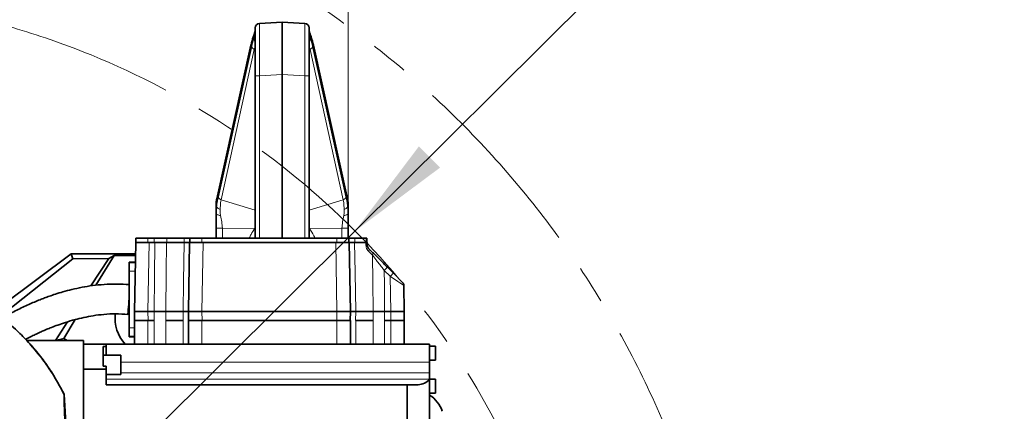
# Model space of a CAD drawing. Header units: millimetres. Extents: x 0 to 12118, y 0 to 8400.
# Tile 69 of 127: x 6958 to 7615, y 2002 to 2263. Entities that reach past the tile are written whole.
import ezdxf

# ---------------------------------------------------------------- set-up
doc = ezdxf.new("R2010")
doc.units = ezdxf.units.MM
doc.header["$LTSCALE"] = 20
doc.linetypes.add('CENTER', pattern=[10.16, 6.35, -1.27, 1.27, -1.27])
doc.styles.add('SLDTEXTSTYLE0', font='TXT', dxfattribs={"width": 0.605})
doc.dimstyles.new('SLDDIMSTYLE2', dxfattribs={"dimtxt": 70, "dimasz": 70, "dimexe": 0, "dimexo": 0.0625, "dimgap": 17.5, "dimtad": 1, "dimdec": 1, "dimrnd": 1e-09, "dimzin": 12, "dimdsep": 46, "dimtxsty": 'SLDTEXTSTYLE0', "dimsah": 1, "dimcen": 0.09, "dimadec": 0, "dimazin": 3, "dimtfac": 1, "dimtofl": 0, "dimtmove": 0, "dimatfit": 3, "dimfxl": 1, "dimfrac": 2, "dimtolj": 1, "dimtzin": 12, "dimarcsym": 0})
doc.dimstyles.new('SLDDIMSTYLE9', dxfattribs={"dimtxt": 70, "dimasz": 70, "dimexe": 0, "dimexo": 0.0625, "dimgap": 17.5, "dimtad": 0, "dimtih": 1, "dimtoh": 1, "dimdec": 1, "dimrnd": 1e-09, "dimzin": 12, "dimdsep": 46, "dimtxsty": 'SLDTEXTSTYLE0', "dimsah": 1, "dimcen": 0, "dimadec": 0, "dimazin": 3, "dimtfac": 1, "dimtofl": 0, "dimtmove": 0, "dimatfit": 3, "dimfxl": 1, "dimfrac": 2, "dimtolj": 1, "dimtzin": 12, "dimarcsym": 0})

# ---------------------------------------------------------------- blocks, each defined once
blk = doc.blocks.new('_D_52')
at = {"color": 7, "linetype": 'Continuous', "lineweight": 0}
for p, q in [((7181.99, 2122.19), (7643.47, 2581.32)), ((7643.47, 2581.32), (8689.06, 2581.32)), ((6804.86, 1746.97), (7181.99, 2122.19))]:
    blk.add_line(p, q, dxfattribs=at)
at = {"color": 7, "linetype": 'Continuous', "lineweight": 18}
blk.add_solid([(7181.99, 2122.19), (7238.67, 2164.47), (7224.57, 2178.65)], dxfattribs=at)
at = {"color": 7, "linetype": 'Continuous', "lineweight": 18, "char_height": 70, "attachment_point": 1, "style": 'SLDTEXTSTYLE0'}
for s, insert in [('R532', (7673.47, 2886.42)), ('Smallest circumscribed', (7673.47, 2778.99)), ('radius axis 1 front side.', (7673.47, 2671.56))]:
    blk.add_mtext(s, dxfattribs=dict(at, insert=insert))
blk = doc.blocks.new('_D_58')
at = {"color": 7, "linetype": 'Continuous', "lineweight": 0}
for p, q in [((6432.36, 2128.06), (6432.36, 2516.97)), ((7177.36, 2128.06), (7177.36, 2516.97)), ((6432.36, 2486.97), (7177.36, 2486.97))]:
    blk.add_line(p, q, dxfattribs=at)
at = {"color": 7, "linetype": 'Continuous', "lineweight": 18}
for points in [[(6432.36, 2486.97), (6502.36, 2476.97), (6502.36, 2496.97)], [(7177.36, 2486.97), (7107.36, 2496.97), (7107.36, 2476.97)]]:
    blk.add_solid(points, dxfattribs=at)
at = {"color": 7, "linetype": 'Continuous', "lineweight": 18, "insert": (6724.65, 2577.2), "char_height": 70, "attachment_point": 1, "style": 'SLDTEXTSTYLE0'}
blk.add_mtext('745', dxfattribs=at)

msp = doc.modelspace()

# ---------------------------------------------------------------- linework, layer by layer
at = {"color": 7, "linetype": 'Continuous', "lineweight": 35}
for p, q in [((7118.200386, 2260.673051), (7133.357394, 2261.467397)), ((7133.357394, 2226.515363), (7133.357394, 2261.467397)), ((7133.357394, 2261.467397), (7148.514402, 2260.673051)), ((7115.357394, 2225.721018), (7115.357394, 2257.677163)), ((7151.357394, 2257.677163), (7151.357394, 2225.721018)), ((7112.552081, 2246.11258), (7089.68916, 2143.600382)), ((7177.025629, 2143.600382), (7154.162707, 2246.11258)), ((7115.357394, 2117.467397), (7115.357394, 2225.721018)), ((7133.357394, 2226.515363), (7133.357394, 2117.467397)), ((7151.357394, 2225.721018), (7151.357394, 2117.467397)), ((7089.357394, 2133.923491), (7089.357394, 2140.6168)), ((7177.357394, 2140.6168), (7177.357394, 2133.925149)), ((7089.357394, 2133.923716), (7089.396316, 2134.504941)), ((7089.451329, 2133.70366), (7089.357394, 2133.921618)), ((7089.362531, 2134.522827), (7089.404354, 2133.700109)), ((7177.357394, 2133.925088), (7177.267089, 2133.715414)), ((7177.310506, 2133.673648), (7177.352352, 2134.516509)), ((7177.319076, 2134.497276), (7177.357394, 2133.925253)), ((7089.357394, 2117.467397), (7089.357394, 2124.061697)), ((7177.357394, 2124.061697), (7177.357394, 2117.467397)), ((7035.857394, 2117.467397), (7035.857394, 2114.467397)), ((7035.857394, 2117.467397), (7043.857394, 2117.467397)), ((7043.857394, 2117.467397), (7048.019903, 2117.467397)), ((7048.019903, 2117.467397), (7056.472027, 2117.467397)), ((7056.472027, 2117.467397), (7067.897394, 2117.467397)), ((7067.897394, 2117.467397), (7071.857394, 2117.467397)), ((7071.857394, 2117.467397), (7071.857394, 2114.467397)), ((7071.857394, 2117.467397), (7079.857394, 2117.467397)), ((7079.857394, 2117.467397), (7169.857394, 2117.467397)), ((7169.857394, 2117.467397), (7177.857394, 2117.467397)), ((7177.857394, 2117.467397), (7177.857394, 2114.467397)), ((7177.857394, 2117.467397), (7181.817394, 2117.467397)), ((7181.817394, 2117.467397), (7189.30567, 2117.467397)), ((7189.30567, 2117.467397), (7189.857394, 2117.467397)), ((7189.857394, 2117.467397), (7189.857394, 2114.467397)), ((7034.857394, 2068.467397), (7035.660327, 2114.467397)), ((7035.660327, 2114.467397), (7036.126515, 2114.467397)), ((7036.126515, 2114.467397), (7041.799846, 2114.467397)), ((7041.799846, 2114.467397), (7044.658956, 2114.467397)), ((7044.658956, 2114.467397), (7048.397737, 2114.467397)), ((7056.104536, 2114.467397), (7068.031685, 2114.467397)), ((7070.857394, 2068.467397), (7071.660327, 2114.467397)), ((7071.660327, 2114.467397), (7072.126515, 2114.467397)), ((7072.126515, 2114.467397), (7077.799846, 2114.467397)), ((7077.799846, 2114.467397), (7080.658956, 2114.467397)), ((7080.658956, 2114.467397), (7169.055832, 2114.467397)), ((7169.055832, 2114.467397), (7171.914943, 2114.467397)), ((7171.914943, 2114.467397), (7177.588274, 2114.467397)), ((7177.588274, 2114.467397), (7178.054461, 2114.467397)), ((7178.054461, 2114.467397), (7178.857394, 2068.467397)), ((7181.683104, 2114.467397), (7189.219298, 2114.467397)), ((7190.054461, 2114.467397), (7190.085673, 2112.679291)), ((7190.963895, 2110.610328), (7193.494802, 2108.079421)), ((6946.857342, 2072.735164), (6992.592812, 2106.967397)), ((6947.518849, 2066.94002), (6993.733299, 2103.540387)), ((6993.733299, 2103.540387), (6992.592812, 2106.967397)), ((6992.592812, 2106.967397), (7035.529414, 2106.967397)), ((6993.733299, 2103.540387), (7017.655132, 2103.904962)), ((7017.655132, 2103.904962), (7005.753996, 2085.548734)), ((7021.2317, 2105.919241), (7009.127325, 2085.951927)), ((7017.655132, 2103.904962), (7021.2317, 2105.919241)), ((7021.2317, 2105.919241), (7035.511119, 2105.919241)), ((7035.433411, 2101.467397), (7031.357394, 2101.467397)), ((7031.357394, 2100.87203), (7031.357394, 2101.467397)), ((7031.357394, 2095.475118), (7031.357394, 2100.87203)), ((7031.357394, 2057.459675), (7031.357394, 2095.475118)), ((7203.590696, 2097.983527), (7207.57046, 2094.003763)), ((7207.57046, 2094.003763), (7213.676121, 2087.898102)), ((7214.554344, 2085.829139), (7214.857394, 2068.467397)), ((6995.236672, 2063.037979), (6987.639456, 2050.505651)), ((7043.856023, 2068.467397), (7034.857394, 2068.467397)), ((7034.962125, 2062.467397), (7034.857394, 2068.467397)), ((7034.857394, 2062.467397), (7034.857394, 2046.629971)), ((7043.857394, 2062.467397), (7034.857394, 2062.467397)), ((7043.856023, 2068.467397), (7048.020617, 2068.467397)), ((7048.019903, 2062.467397), (7043.857394, 2062.467397)), ((7055.703241, 2068.467397), (7067.257888, 2068.467397)), ((7067.257394, 2062.467397), (7055.703652, 2062.467397)), ((7079.856023, 2068.467397), (7070.857394, 2068.467397)), ((7070.962125, 2062.467397), (7070.857394, 2068.467397)), ((7070.857394, 2062.467397), (7070.857394, 2046.629971)), ((7079.857394, 2062.467397), (7070.857394, 2062.467397)), ((7079.856023, 2068.467397), (7169.858765, 2068.467397)), ((7169.857394, 2062.467397), (7079.857394, 2062.467397)), ((7178.857394, 2062.467397), (7169.857394, 2062.467397)), ((7178.857394, 2068.467397), (7169.858765, 2068.467397)), ((7178.857394, 2068.467397), (7178.752664, 2062.467397)), ((7178.857394, 2062.467397), (7178.857394, 2046.629971)), ((7182.456901, 2068.467397), (7194.011547, 2068.467397)), ((7194.011136, 2062.467397), (7182.457394, 2062.467397)), ((7201.694171, 2068.467397), (7205.858765, 2068.467397)), ((7205.857394, 2062.467397), (7201.694885, 2062.467397)), ((7214.857394, 2062.467397), (7205.857394, 2062.467397)), ((7214.857394, 2068.467397), (7205.858765, 2068.467397)), ((7214.857394, 2068.467397), (7214.752664, 2062.467397)), ((7214.857394, 2062.467397), (7214.857394, 2046.629971)), ((6990.206367, 2061.568184), (6982.144211, 2049.133171)), ((7031.357394, 2052.062764), (7031.357394, 2057.459675)), ((6987.639456, 2050.505651), (6982.144211, 2049.133171)), ((6989.904772, 2049.129971), (6987.639456, 2050.505651)), ((7031.357394, 2051.467397), (7031.357394, 2052.062764)), ((7031.357394, 2051.467397), (7034.857394, 2051.467397)), ((6963.050849, 2049.129971), (7000.857394, 2049.129971)), ((7000.857394, 1910.127027), (7000.857394, 2049.129971)), ((7015.857394, 2046.629971), (7000.857394, 2046.629971)), ((7013.857394, 2045.059123), (7013.857394, 2032.005984)), ((7013.857394, 2045.059123), (7015.857394, 2045.059123)), ((7015.857394, 2045.059123), (7015.857394, 2046.629971)), ((7015.857394, 2046.629971), (7231.657394, 2046.629971)), ((7015.857394, 2039.395213), (7015.857394, 2045.059123)), ((7231.657394, 2034.695968), (7231.657394, 2046.629971)), ((7235.657394, 2045.379971), (7231.657394, 2045.379971)), ((7235.657394, 2045.379971), (7235.657394, 2040.629971)), ((7025.857394, 2039.395213), (7013.857394, 2039.395213)), ((7025.857394, 2039.395213), (7025.857394, 2026.395213)), ((7235.657394, 2040.629971), (7235.657394, 2035.879971)), ((7000.857394, 2029.962155), (7015.857394, 2029.962155)), ((7013.857394, 2032.005984), (7015.857394, 2032.005984)), ((7015.857394, 2029.962155), (7015.857394, 2032.005984)), ((7015.857394, 2029.962155), (7015.857394, 2019.629971)), ((7231.657394, 2035.879971), (7235.657394, 2035.879971)), ((7231.657394, 2027.620502), (7231.657394, 2034.695968)), ((7015.857394, 2026.395213), (7025.857394, 2026.395213)), ((7231.657394, 2023.229971), (7231.657394, 2027.620502)), ((7235.657394, 2023.379971), (7231.657394, 2023.379971)), ((7231.657394, 2023.163766), (7231.657394, 2023.229971)), ((7231.657394, 2023.163766), (7231.657394, 1938.148357)), ((7235.657394, 2023.379971), (7235.657394, 2018.629971)), ((7015.857394, 2019.629971), (7216.657394, 2019.629971)), ((7216.657394, 1938.629971), (7216.657394, 2019.629971)), ((7216.657394, 2019.629971), (7224.029276, 2019.629971)), ((7235.657394, 2018.629971), (7235.657394, 2013.879971)), ((6988.046298, 2012.966899), (6994.749025, 1882.811132)), ((7231.657394, 2013.879971), (7235.657394, 2013.879971))]:
    msp.add_line(p, q, dxfattribs=at)
at = {"color": 8, "linetype": 'Continuous', "lineweight": 18}
for p, q in [((7114.440357, 2250.489651), (7114.440357, 2252.232819)), ((7152.274431, 2252.232819), (7152.274431, 2250.489651)), ((7112.525995, 2245.459545), (7089.663073, 2142.947347)), ((7090.810528, 2144.990342), (7113.022893, 2245.407885)), ((7114.779896, 2243.366618), (7092.567532, 2142.949075)), ((7115.357394, 2243.097326), (7114.779896, 2243.366618)), ((7151.934892, 2243.366618), (7151.357394, 2243.097326)), ((7174.147257, 2142.949075), (7151.934892, 2243.366618)), ((7153.691896, 2245.407885), (7175.90426, 2144.990342)), ((7177.051715, 2142.947347), (7154.188794, 2245.459545)), ((7118.200386, 2225.721018), (7115.357394, 2225.721018)), ((7133.357394, 2226.515363), (7118.200386, 2225.721018)), ((7118.200386, 2225.721018), (7118.200386, 2117.467397)), ((7148.514402, 2225.721018), (7133.357394, 2226.515363)), ((7148.514402, 2117.467397), (7148.514402, 2225.721018)), ((7148.514402, 2225.721018), (7151.357394, 2225.721018)), ((7089.663073, 2142.947347), (7089.663073, 2138.488463)), ((7092.567532, 2142.949075), (7115.357394, 2136.085164)), ((7151.357394, 2136.085164), (7174.147257, 2142.949075)), ((7177.051715, 2138.488463), (7177.051715, 2142.947347)), ((7089.396316, 2134.504941), (7089.663073, 2138.488463)), ((7177.051715, 2138.488463), (7177.319076, 2134.497276)), ((7115.151496, 2123.84603), (7093.510237, 2124.061697)), ((7093.510238, 2124.061697), (7093.510238, 2117.467397)), ((7115.357394, 2123.654882), (7115.151496, 2123.84603)), ((7151.563293, 2123.84603), (7151.357394, 2123.654882)), ((7173.204551, 2124.061697), (7151.563293, 2123.84603)), ((7173.204551, 2117.467397), (7173.204551, 2124.061697)), ((7043.857394, 2117.467397), (7043.857394, 2114.467397)), ((7048.019903, 2117.467397), (7048.019903, 2114.467397)), ((7056.472027, 2117.467397), (7056.472027, 2114.467397)), ((7067.897394, 2117.467397), (7067.897394, 2114.467397)), ((7079.857394, 2117.467397), (7079.857394, 2114.467397)), ((7115.357394, 2117.673052), (7115.062329, 2117.467397)), ((7151.651652, 2117.467397), (7151.357394, 2117.676088)), ((7169.857394, 2117.467397), (7169.857394, 2114.467397)), ((7181.817394, 2117.467397), (7181.817394, 2114.467397)), ((7189.30567, 2117.467397), (7189.30567, 2114.467397)), ((7044.658956, 2114.467397), (7043.856023, 2068.467397)), ((7080.658956, 2114.467397), (7079.856023, 2068.467397)), ((7169.858765, 2068.467397), (7169.055832, 2114.467397)), ((7189.250811, 2112.679291), (7189.219298, 2114.467397)), ((7193.684184, 2106.010458), (7191.066494, 2108.541364)), ((7031.357394, 2100.87203), (7035.423019, 2100.87203)), ((7031.357394, 2095.475118), (7035.328816, 2095.475118)), ((7205.44914, 2091.9348), (7201.469376, 2095.914564)), ((7205.858765, 2068.467397), (7205.44914, 2091.9348)), ((7043.856023, 2068.467397), (7043.960754, 2062.467397)), ((7043.857394, 2062.467397), (7043.857394, 2046.629971)), ((7048.019903, 2062.467397), (7048.019903, 2046.629971)), ((7055.703241, 2068.467397), (7055.755468, 2062.467397)), ((7055.703652, 2046.629971), (7055.703652, 2062.467397)), ((7067.257394, 2062.467397), (7067.257394, 2046.629971)), ((7067.358844, 2062.467397), (7067.257888, 2068.467397)), ((7079.856023, 2068.467397), (7079.960754, 2062.467397)), ((7079.857394, 2062.467397), (7079.857394, 2046.629971)), ((7169.754035, 2062.467397), (7169.858765, 2068.467397)), ((7169.857394, 2062.467397), (7169.857394, 2046.629971)), ((7182.456901, 2068.467397), (7182.355944, 2062.467397)), ((7182.457394, 2046.629971), (7182.457394, 2062.467397)), ((7193.959321, 2062.467397), (7194.011547, 2068.467397)), ((7194.011136, 2062.467397), (7194.011136, 2046.629971)), ((7201.694885, 2046.629971), (7201.694885, 2062.467397)), ((7205.754035, 2062.467397), (7205.858765, 2068.467397)), ((7205.857394, 2062.467397), (7205.857394, 2046.629971)), ((7031.357394, 2057.459675), (7034.857394, 2057.459675)), ((7031.357394, 2052.062764), (7034.857394, 2052.062764)), ((7025.857394, 2034.695968), (7231.657394, 2034.695968)), ((7015.857394, 2023.229971), (7231.657394, 2023.229971)), ((7231.657394, 2027.620502), (7025.857394, 2027.620502))]:
    msp.add_line(p, q, dxfattribs=at)
at = {"color": 7, "linetype": 'Continuous', "lineweight": 18}
msp.add_line((7231.657394, 2046.629971), (7231.657394, 2003.496654), dxfattribs=at)
at = {"color": 8, "linetype": 'Continuous', "lineweight": 18, "flags": 128}
for points in [[(7114.577348, 2253.264137), (7114.454436, 2252.768477), (7114.440357, 2252.232819)], [(7152.141811, 2253.252076), (7152.260352, 2252.768477), (7152.274431, 2252.232819)], [(7112.552257, 2246.113367), (7112.521902, 2245.936923), (7112.525995, 2245.459545)], [(7154.162532, 2246.113366), (7154.192887, 2245.936923), (7154.188794, 2245.459545)], [(7089.68916, 2143.600382), (7089.658981, 2143.424725), (7089.663073, 2142.947347)], [(7177.025629, 2143.600382), (7177.055808, 2143.424725), (7177.051715, 2142.947347)], [(7151.357394, 2124.294088), (7151.56327, 2123.846084), (7151.563293, 2123.84603), (7151.563293, 2123.84603)], [(7048.020617, 2068.467397), (7048.209287, 2091.509142), (7048.397737, 2114.467397)], [(7056.104536, 2114.467397), (7055.929838, 2094.470988), (7055.703241, 2068.467397)], [(7067.257888, 2068.467397), (7067.594318, 2088.463808), (7068.031685, 2114.467397)], [(7181.683104, 2114.467397), (7182.019419, 2094.470988), (7182.456901, 2068.467397)], [(7194.011547, 2068.467397), (7193.837355, 2088.463808), (7193.684184, 2106.010458)], [(7201.469376, 2095.914564), (7201.544149, 2086.793746), (7201.694171, 2068.467397)], [(7048.069702, 2062.467397), (7048.045495, 2065.42585), (7048.020617, 2068.467397)], [(7201.694171, 2068.467397), (7201.669293, 2065.42585), (7201.645087, 2062.467397)]]:
    msp.add_lwpolyline(points, dxfattribs=at)
at = {"color": 7, "linetype": 'Continuous', "lineweight": 35, "flags": 128}
msp.add_lwpolyline([(7031.357394, 2075.819554), (7031.186844, 2073.89265), (7031.022849, 2072.064693), (7030.871709, 2070.405929), (7030.739234, 2068.980104), (7030.630515, 2067.842011), (7030.54973, 2067.035387), (7030.499982, 2066.59123), (7030.483184, 2066.526609), (7030.499982, 2066.844006), (7030.54973, 2067.531225), (7030.630515, 2068.561856), (7030.739234, 2069.896292), (7030.871709, 2071.483253), (7031.022849, 2073.261751), (7031.186844, 2075.16344), (7031.357394, 2077.11524)], dxfattribs=at)
at = {"color": 7, "linetype": 'CENTER', "lineweight": 18}
for radius in [633, 532]:
    msp.add_circle((6804.857394, 1746.967397), radius, dxfattribs=at)
at = {"color": 7, "linetype": 'Continuous', "lineweight": 35}
for centre, radius, start, end in [((7118.357394, 2257.677163), 3, 93, 180), ((7148.357394, 2257.677163), 3, 0, 87), ((7211.554801, 2085.776782), 3, 1, 45), ((7048.361966, 2064.308733), 26.5, 174.418944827, 221.845408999), ((7224.029276, 2029.629971), 10, 270, 319.712712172), ((7221.157394, 1995.627792), 20, 18.123894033, 58.331756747)]:
    msp.add_arc(centre, radius, start, end, dxfattribs=at)
at = {"color": 8, "linetype": 'Continuous', "lineweight": 18}
for centre, radius, start, end in [((7117.257451, 2250.77508), 2.831517, 185.785500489, 227.852737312), ((7149.457338, 2250.77508), 2.831517, 312.147262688, 354.214499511), ((7115.744964, 2245.974089), 2.780335, 191.750253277, 249.689654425), ((7150.969824, 2245.974089), 2.780335, 290.310345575, 348.249746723), ((7189.668242, 2095.540281), 17.144092, 88.604803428, 91.395196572), ((7189.479485, 2109.499691), 1.853911, 328.873999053, 36.803848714), ((7192.006629, 2106.900053), 1.898833, 332.063318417, 38.396611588), ((7244.267986, 2054.154874), 59.79626, 132.864337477, 135.703925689), ((7248.24775, 2050.17511), 59.79626, 132.864337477, 135.703925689)]:
    msp.add_arc(centre, radius, start, end, dxfattribs=at)
for centre, major_axis, ratio, start_param, end_param in [((7118.357394, 2225.633248), (-0.156974, 35.039805), 0.0044695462, 0.0002141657, 1.5682714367), ((7148.357394, 2225.633248), (0.156974, 35.039805), 0.0044695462, 4.7149138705, 6.2829711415), ((7118.714132, 2200.772455), (0.08593, 57.080155), 0.1760826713, 0.4477329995, 0.6717750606), ((7119.191181, 2198.33999), (-1.263602, 56.680377), 0.1628969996, 0.3989326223, 0.5873332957), ((7148.000657, 2200.772455), (-0.08593, 57.080155), 0.1760826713, 5.6114102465, 5.8354523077), ((7147.523607, 2198.33999), (1.263602, 56.680377), 0.1628969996, 5.6958520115, 5.8842526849), ((7122.145329, 2198.33999), (-2.663373, 53.980615), 0.174607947, 0.4902967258, 0.5756915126), ((7144.569459, 2198.33999), (2.663373, 53.980615), 0.174607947, 5.7074937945, 5.7928885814), ((7109.357394, 2141.747409), (19.955945, 2.0092), 0.6603344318, 2.9001464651, 3.0752067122), ((7157.357394, 2141.747409), (19.955945, -2.0092), 0.6603344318, 0.0663859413, 0.2414461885), ((7205.44728, 2091.884303), (9.107033, -6.055284), 0.003939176, 0.0027194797, 1.57321122)]:
    msp.add_ellipse(centre, major_axis=major_axis, ratio=ratio, start_param=start_param, end_param=end_param, dxfattribs=at)
at = {"color": 7, "linetype": 'Continuous', "lineweight": 35}
for points, knots in [([(7114.579409, 2253.269752), (7114.450951, 2252.91044), (7114.066434, 2251.834893), (7113.466672, 2249.849022), (7112.928026, 2247.767515), (7112.633629, 2246.471561), (7112.552081, 2246.11258)], [0, 0, 0, 0, 0.17529326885, 0.52471404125, 0.86834503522, 1, 1, 1, 1]), ([(7115.348414, 2256.08829), (7115.348301, 2256.088802), (7115.346671, 2256.096198), (7115.336577, 2255.839965), (7115.237522, 2255.328735), (7115.002356, 2254.482713), (7114.769376, 2253.767606), (7114.588874, 2253.299041), (7114.575804, 2253.265113)], [0, 0, 0, 0, 0.0154216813, 0.2228516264, 0.4526881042, 0.7064333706, 0.978743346, 1, 1, 1, 1]), ([(7152.14697, 2253.252837), (7152.028579, 2253.577087), (7151.769174, 2254.287542), (7151.528144, 2255.124749), (7151.392732, 2255.739235), (7151.366842, 2256.061814), (7151.366938, 2256.070682), (7151.366962, 2256.072859)], [0, 0, 0, 0, 0.2155677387, 0.4723249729, 0.7122581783, 0.9293503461, 1, 1, 1, 1]), ([(7154.162707, 2246.11258), (7154.054584, 2246.585913), (7153.736526, 2247.978273), (7153.175079, 2250.105322), (7152.60114, 2251.97298), (7152.24314, 2252.969724), (7152.13538, 2253.269752)], [0, 0, 0, 0, 0.1741439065, 0.5122628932, 0.8531873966, 1, 1, 1, 1]), ([(7089.68916, 2143.600382), (7089.638461, 2143.353845), (7089.45524, 2142.462875), (7089.363537, 2141.4633), (7089.358102, 2140.714379), (7089.357394, 2140.6168)], [0, 0, 0, 0, 0.2496536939, 0.9022343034, 1, 1, 1, 1]), ([(7177.357394, 2140.6168), (7177.353054, 2140.866639), (7177.33736, 2141.770133), (7177.20551, 2142.767362), (7177.045838, 2143.506792), (7177.025629, 2143.600382)], [0, 0, 0, 0, 0.2502861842, 0.9051084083, 1, 1, 1, 1]), ([(7089.357394, 2124.061697), (7089.357394, 2124.623796), (7089.357394, 2125.772247), (7089.357394, 2127.512827), (7089.357394, 2129.433591), (7089.357394, 2131.597016), (7089.357394, 2133.110809), (7089.357394, 2133.923267)], [0, 0, 0, 0, 0.1614520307, 0.3298698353, 0.5072958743, 0.7355641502, 1, 1, 1, 1]), ([(7177.357394, 2133.925046), (7177.357394, 2133.371019), (7177.357394, 2132.311645), (7177.357394, 2130.744492), (7177.357394, 2128.87465), (7177.357394, 2126.666413), (7177.357394, 2124.908701), (7177.357394, 2124.061697)], [0, 0, 0, 0, 0.1807691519, 0.3456547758, 0.4952122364, 0.7567535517, 1, 1, 1, 1]), ([(7048.397737, 2114.467397), (7049.519385, 2114.467397), (7051.762684, 2114.467397), (7054.401587, 2114.467397), (7055.636433, 2114.467397), (7056.104536, 2114.467397)], [0, 0, 0, 0, 0.38306655, 0.7661337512, 1, 1, 1, 1]), ([(7068.031685, 2114.467397), (7068.824784, 2114.467397), (7070.410984, 2114.467397), (7071.503137, 2114.467397), (7071.617119, 2114.467397), (7071.660327, 2114.467397)], [0, 0, 0, 0, 0.3830665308, 0.766133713, 1, 1, 1, 1]), ([(7178.054461, 2114.467397), (7178.166636, 2114.467397), (7178.390984, 2114.467397), (7179.869458, 2114.467397), (7181.184572, 2114.467397), (7181.683104, 2114.467397)], [0, 0, 0, 0, 0.38306652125, 0.7661336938, 1, 1, 1, 1]), ([(7189.219298, 2114.467397), (7189.453269, 2114.467397), (7189.893957, 2114.467397), (7190.048028, 2114.467397), (7190.053781, 2114.467397), (7190.054461, 2114.467397)], [0, 0, 0, 0, 0.4995240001, 0.9408625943, 1, 1, 1, 1]), ([(7190.963895, 2110.610328), (7190.789095, 2110.806833), (7190.493284, 2111.139376), (7190.198687, 2111.832159), (7190.099051, 2112.359018), (7190.08902, 2112.599147), (7190.085673, 2112.679291)], [0, 0, 0, 0, 0.4500395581, 0.7615955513, 0.9204317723, 1, 1, 1, 1]), ([(7193.494802, 2108.079421), (7194.019878, 2107.554345), (7195.083776, 2106.490447), (7197.127516, 2104.446707), (7199.565944, 2102.008279), (7201.831351, 2099.742872), (7203.18431, 2098.389912), (7203.590696, 2097.983527)], [0, 0, 0, 0, 0.1818477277, 0.368455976, 0.6241313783, 0.8871011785, 1, 1, 1, 1]), ([(7031.359419, 2086.463268), (7028.582793, 2086.615722), (7022.982748, 2086.923199), (7014.787354, 2086.593686), (7007.0674, 2085.826196), (6999.887694, 2084.675204), (6993.314834, 2083.258292), (6987.402616, 2081.68892), (6982.418548, 2080.160847), (6978.333527, 2078.772253), (6974.902626, 2077.516338), (6970.305025, 2075.732352), (6964.108291, 2073.10509), (6956.270369, 2069.366334), (6948.732338, 2065.404743), (6943.941631, 2062.560549), (6941.756114, 2061.263029)], [0, 0, 0, 0, 0.0881391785, 0.1777637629, 0.2597214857, 0.3340313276, 0.4081958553, 0.472832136, 0.5279340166, 0.5734626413, 0.609623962, 0.6437736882, 0.7298393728, 0.8230066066, 0.9192557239, 1, 1, 1, 1]), ([(6962.213311, 2049.848037), (6962.685459, 2050.099637), (6964.317293, 2050.969218), (6966.940085, 2052.277121), (6969.705101, 2053.605657), (6971.767558, 2054.556015), (6973.246973, 2055.219489), (6974.735516, 2055.871813), (6976.782028, 2056.744282), (6979.81934, 2057.979216), (6983.977419, 2059.549723), (6989.196344, 2061.325042), (6994.966842, 2063.018615), (7001.143031, 2064.517269), (7007.575449, 2065.74132), (7014.651395, 2066.627265), (7022.375501, 2067.054112), (7027.712832, 2066.693112), (7030.484782, 2066.505627)], [0, 0, 0, 0, 0.02255306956, 0.07794771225, 0.12345163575, 0.15176227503, 0.17358236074, 0.19173107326, 0.22021285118, 0.26733227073, 0.32987441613, 0.40742907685, 0.49943864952, 0.58298617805, 0.67492002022, 0.77494943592, 0.88311971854, 1, 1, 1, 1]), ([(7055.703241, 2068.467397), (7055.242467, 2068.467397), (7054.012828, 2068.467397), (7051.385652, 2068.467397), (7049.142295, 2068.467397), (7048.020617, 2068.467397)], [0, 0, 0, 0, 0.2305598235, 0.6152802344, 1, 1, 1, 1]), ([(7070.857394, 2068.467397), (7070.81571, 2068.467397), (7070.704468, 2068.467397), (7069.628195, 2068.467397), (7068.04799, 2068.467397), (7067.257888, 2068.467397)], [0, 0, 0, 0, 0.2305598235, 0.6152802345, 1, 1, 1, 1]), ([(7182.456901, 2068.467397), (7181.968826, 2068.467397), (7180.666333, 2068.467397), (7179.193829, 2068.467397), (7178.969539, 2068.467397), (7178.857394, 2068.467397)], [0, 0, 0, 0, 0.2305598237, 0.6152802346, 1, 1, 1, 1]), ([(7201.694171, 2068.467397), (7201.024252, 2068.467397), (7199.236481, 2068.467397), (7196.42366, 2068.467397), (7194.815584, 2068.467397), (7194.011547, 2068.467397)], [0, 0, 0, 0, 0.2305598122, 0.6152802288, 1, 1, 1, 1]), ([(6987.95769, 2012.963837), (6986.326739, 2016.119037), (6983.006361, 2022.542564), (6977.109912, 2031.727558), (6970.541962, 2040.593791), (6963.301182, 2048.921067), (6956.585435, 2055.754162), (6952.074506, 2059.544864), (6950.382194, 2060.966977)], [0, 0, 0, 0, 0.1734275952, 0.3530732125, 0.5325601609, 0.7121236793, 0.8920008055, 1, 1, 1, 1]), ([(6988.046298, 2012.966899), (6986.391972, 2016.158635), (6983.074699, 2022.558744), (6977.154978, 2031.777689), (6970.565975, 2040.739753), (6965.56059, 2046.327986), (6963.050849, 2049.129971)], [0, 0, 0, 0, 0.2444214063, 0.4901167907, 0.7443404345, 1, 1, 1, 1]), ([(6994.516988, 1794.147667), (6994.41434, 1807.018515), (6994.209043, 1832.760368), (6992.929024, 1884.236836), (6991.088796, 1933.312882), (6989.478906, 1970.656451), (6988.903121, 1983.550024), (6988.743384, 1987.167111), (6988.595054, 1990.664453), (6988.457913, 1994.011572), (6988.334271, 1997.151673), (6988.223002, 2000.100339), (6988.124994, 2002.831916), (6988.022246, 2005.878791), (6987.931136, 2008.917681), (6987.875557, 2011.408195), (6987.870275, 2012.61075), (6987.893626, 2012.953084), (6987.932223, 2012.974978), (6987.951407, 2012.970298), (6987.964011, 2012.967223)], [0, 0, 0, 0, 0.1559344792, 0.3118708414, 0.6238623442, 0.7505550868, 0.7652223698, 0.7798741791, 0.7947999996, 0.809725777, 0.8244608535, 0.8391960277, 0.8544958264, 0.8697954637, 0.8956262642, 0.9222057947, 0.9480235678, 0.9612877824, 0.9745655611, 1, 1, 1, 1])]:
    msp.add_open_spline(points, degree=3, knots=knots, dxfattribs=at)
at = {"color": 8, "linetype": 'Continuous', "lineweight": 18}
for points, knots in [([(7115.357394, 2256.126521), (7115.315112, 2255.624758), (7115.229746, 2254.6117), (7114.705132, 2253.030738), (7114.440357, 2252.232819)], [0, 0, 0, 0, 0.49529466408, 1, 1, 1, 1]), ([(7114.440357, 2250.489651), (7114.701717, 2251.298002), (7115.22832, 2252.926712), (7115.314158, 2254.078294), (7115.357394, 2254.658329)], [0, 0, 0, 0, 0.49631410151, 1, 1, 1, 1]), ([(7152.274431, 2252.232819), (7152.013922, 2253.016932), (7151.488168, 2254.599413), (7151.401246, 2255.614437), (7151.357394, 2256.126521)], [0, 0, 0, 0, 0.49549648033, 1, 1, 1, 1]), ([(7151.357394, 2254.658329), (7151.399373, 2254.087491), (7151.483968, 2252.937169), (7152.009626, 2251.309568), (7152.274431, 2250.489651)], [0, 0, 0, 0, 0.4962412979, 1, 1, 1, 1]), ([(7089.663073, 2138.488463), (7089.709933, 2138.887412), (7089.807162, 2139.715201), (7089.985052, 2140.89134), (7090.179275, 2142.002447), (7090.376068, 2142.994891), (7090.584869, 2143.972596), (7090.728282, 2144.619401), (7090.810528, 2144.990342)], [0, 0, 0, 0, 0.1550393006, 0.321694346, 0.5012075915, 0.6623773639, 0.806374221, 1, 1, 1, 1]), ([(7092.567532, 2142.949075), (7092.460825, 2142.344938), (7092.247589, 2141.137675), (7092.198694, 2138.982852), (7092.05358, 2137.453567), (7091.981453, 2136.693464)], [0, 0, 0, 0, 0.3350239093, 0.6694858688, 1, 1, 1, 1]), ([(7174.733335, 2136.693464), (7174.659969, 2137.459411), (7174.513202, 2138.991684), (7174.465306, 2141.145716), (7174.253275, 2142.347947), (7174.147257, 2142.949075)], [0, 0, 0, 0, 0.3332181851, 0.666601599, 1, 1, 1, 1]), ([(7175.90426, 2144.990342), (7175.986478, 2144.619553), (7176.129378, 2143.975093), (7176.337142, 2143.003976), (7176.533289, 2142.017859), (7176.727616, 2140.907938), (7176.906528, 2139.725043), (7177.004443, 2138.891083), (7177.051715, 2138.488463)], [0, 0, 0, 0, 0.1935446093, 0.3363950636, 0.4959421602, 0.6759630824, 0.8435608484, 1, 1, 1, 1]), ([(7091.981453, 2136.693464), (7091.691519, 2136.798209), (7091.102288, 2137.01108), (7090.40156, 2137.455127), (7089.880373, 2137.957144), (7089.734735, 2138.313243), (7089.663073, 2138.488463)], [0, 0, 0, 0, 0.2460276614, 0.5, 0.7539723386, 1, 1, 1, 1]), ([(7091.981453, 2136.693464), (7091.940587, 2136.026973), (7091.857871, 2134.677951), (7092.108748, 2133.208166), (7092.235678, 2132.464536)], [0, 0, 0, 0, 0.4940546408, 1, 1, 1, 1]), ([(7174.478275, 2132.464871), (7174.605364, 2133.211064), (7174.855657, 2134.680642), (7174.773685, 2136.029502), (7174.733335, 2136.693464)], [0, 0, 0, 0, 0.5077601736, 1, 1, 1, 1]), ([(7177.051715, 2138.488463), (7176.980053, 2138.313243), (7176.834416, 2137.957144), (7176.313229, 2137.455127), (7175.6125, 2137.01108), (7175.023269, 2136.798209), (7174.733335, 2136.693464)], [0, 0, 0, 0, 0.2460276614, 0.5, 0.7539723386, 1, 1, 1, 1]), ([(7092.234906, 2132.462348), (7091.83282, 2132.534621), (7091.011387, 2132.682267), (7090.095833, 2133.041167), (7089.545383, 2133.395361), (7089.474568, 2133.627485), (7089.451329, 2133.70366)], [0, 0, 0, 0, 0.2781421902, 0.5682238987, 0.858304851, 1, 1, 1, 1]), ([(7092.235328, 2132.462286), (7092.544147, 2131.079592), (7093.157189, 2128.334777), (7093.393144, 2125.478922), (7093.510237, 2124.061697)], [0, 0, 0, 0, 0.5037476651, 1, 1, 1, 1]), ([(7173.204551, 2124.061697), (7173.322299, 2125.472694), (7173.560667, 2128.329116), (7174.170326, 2131.075259), (7174.47883, 2132.464879)], [0, 0, 0, 0, 0.4939736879, 1, 1, 1, 1]), ([(7177.267089, 2133.715414), (7177.243216, 2133.636337), (7177.172222, 2133.401175), (7176.619215, 2133.044032), (7175.70283, 2132.684946), (7174.881169, 2132.537214), (7174.478973, 2132.4649)], [0, 0, 0, 0, 0.1461938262, 0.434755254, 0.7233174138, 1, 1, 1, 1]), ([(7111.446882, 2117.467397), (7111.818098, 2118.292379), (7112.839133, 2120.561503), (7114.252185, 2122.568631), (7115.151496, 2123.84603)], [0, 0, 0, 0, 0.3635686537, 1, 1, 1, 1]), ([(7115.151496, 2123.84603), (7115.151503, 2123.846048), (7115.2165, 2123.99999), (7115.286951, 2124.147048), (7115.357394, 2124.294088)], [0, 0, 0, 0, 0.0001179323, 1, 1, 1, 1]), ([(7151.563293, 2123.84603), (7152.635759, 2122.298003), (7154.038406, 2120.273387), (7155.062447, 2118.002062), (7155.303504, 2117.467397)], [0, 0, 0, 0, 0.7646021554, 1, 1, 1, 1]), ([(7189.250811, 2112.679291), (7189.293706, 2112.211088), (7189.386431, 2111.198975), (7190.031021, 2109.703699), (7190.696962, 2108.95617), (7191.066494, 2108.541364)], [0, 0, 0, 0, 0.27700958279, 0.59881083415, 1, 1, 1, 1]), ([(7201.469376, 2095.914564), (7201.156049, 2096.321597), (7200.135603, 2097.647228), (7198.396997, 2099.904225), (7196.532893, 2102.321881), (7194.93839, 2104.38791), (7194.104955, 2105.466112), (7193.684184, 2106.010458)], [0, 0, 0, 0, 0.1149193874, 0.3742708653, 0.6387880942, 0.8176372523, 1, 1, 1, 1])]:
    msp.add_open_spline(points, degree=3, knots=knots, dxfattribs=at)
for points in [[(7092.567532, 2142.949075), (7092.337914, 2143.065459), (7091.878677, 2143.298225), (7091.343798, 2143.799952), (7090.95369, 2144.372865), (7090.858249, 2144.784516), (7090.810528, 2144.990342)], [(7175.90426, 2144.990342), (7175.85654, 2144.784516), (7175.761098, 2144.372865), (7175.370991, 2143.799952), (7174.836111, 2143.298225), (7174.376875, 2143.065459), (7174.147257, 2142.949075)], [(7093.510238, 2124.061697), (7092.918702, 2124.061697), (7091.735632, 2124.061697), (7090.414782, 2124.061697), (7089.52544, 2124.061697), (7089.413409, 2124.061697), (7089.357394, 2124.061697)], [(7177.357394, 2124.061697), (7177.301379, 2124.061697), (7177.189348, 2124.061697), (7176.300006, 2124.061697), (7174.979157, 2124.061697), (7173.796086, 2124.061697), (7173.204551, 2124.061697)]]:
    msp.add_open_spline(points, degree=3, dxfattribs=at)

# ---------------------------------------------------------------- dimensions: what is measured, and where the dimension line sits
at = {"color": 7, "linetype": 'Continuous', "lineweight": 18}
dim = msp.add_radius_dim(center=(6804.857394, 1746.967397), mpoint=(7181.994987, 2122.188979), text='<>\\PSmallest circumscribed \\Pradius axis 1 front side.', dimstyle='SLDDIMSTYLE9', dxfattribs=at)
dim.commit()
dim.dimension.update_dxf_attribs({"geometry": '_D_52', "text_midpoint": (8181.263544, 2742.467169), "dimtype": 164})
dim = msp.add_linear_dim(base=(7177.357394, 2486.967397), p1=(6432.357394, 2124.061697), p2=(7177.357394, 2124.061697), angle=0, dimstyle='SLDDIMSTYLE2', dxfattribs=at)
dim.commit()
dim.dimension.update_dxf_attribs({"geometry": '_D_58', "text_midpoint": (6804.857394, 2486.967397), "dimtype": 160})

doc.saveas('drawing.dxf')
